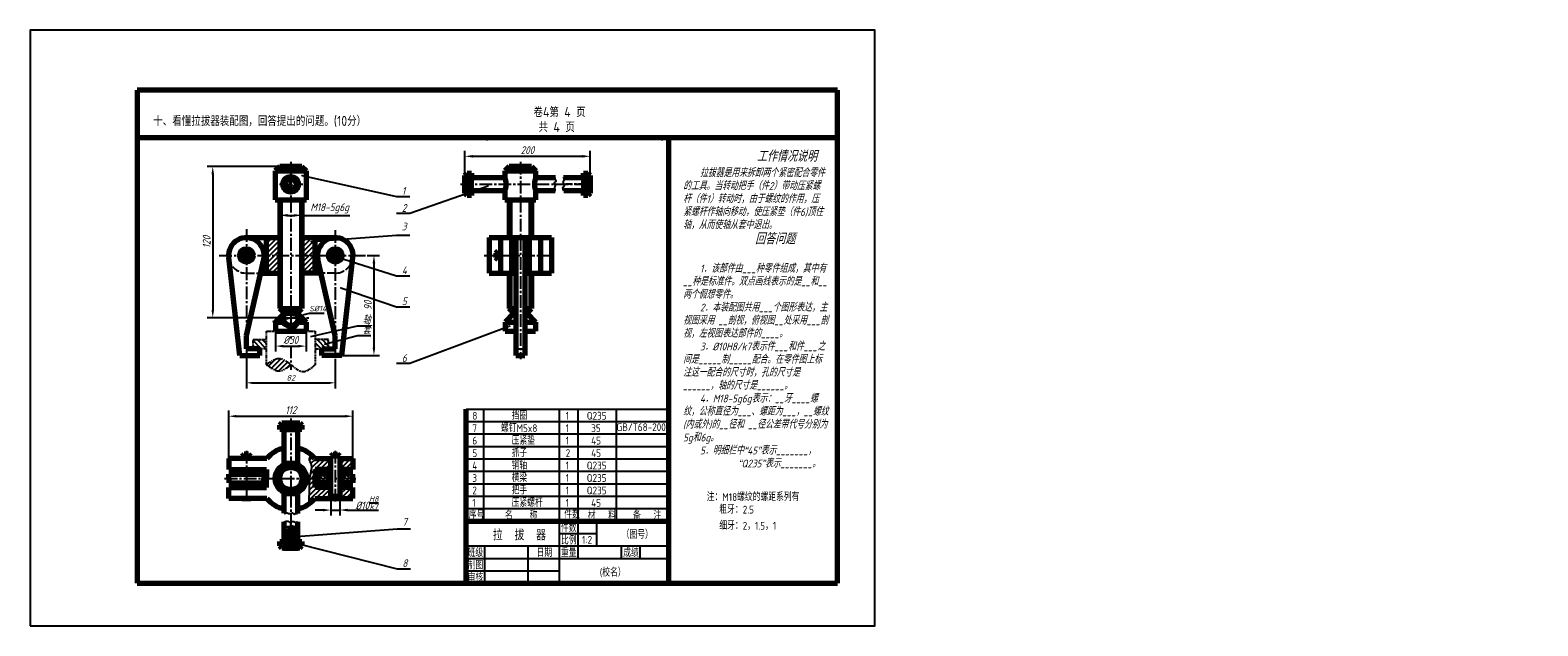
# Model space of a CAD drawing. Header units: millimetres. Extents: x 313 to 991, y -18 to 250.
import ezdxf

# ---------------------------------------------------------------- set-up
doc = ezdxf.new("R2010")
doc.units = ezdxf.units.MM
doc.header["$LTSCALE"] = 0.6
for name, pattern in [('ACAD_ISO02W100', [15, 12, -3]), ('CENTER2', [28.575, 19.05, -3.175, 3.175, -3.175]), ('PHANTOM2', [31.75, 15.875, -3.175, 3.175, -3.175, 3.175, -3.175])]:
    doc.linetypes.add(name, pattern=pattern)
doc.layers.get('Defpoints').update_dxf_attribs({"lineweight": 25})
for name, color, linetype in [('剖面线层', 7, 'Continuous'), ('尺寸层', 221, 'Continuous'), ('细实线', 7, 'Continuous'), ('细实线层', 7, 'Continuous')]:
    doc.layers.add(name, color=color, linetype=linetype)
for name, color, linetype, lineweight in [('图层8', 5, 'Continuous', 25), ('点画线层', 3, 'CENTER2', 25), ('粗实线层', 1, 'Continuous', 70), ('虚线层', 7, 'ACAD_ISO02W100', 25)]:
    doc.layers.add(name, color=color, linetype=linetype, lineweight=lineweight)
doc.styles.add('工程字体', font='gbenor.shx', dxfattribs={"bigfont": 'gbcbig.shx'})
doc.styles.add('工程字体（斜）', font='gbeitc.shx', dxfattribs={"bigfont": 'gbcbig.shx'})
doc.styles.add('工程斜体', font='gbeitc.shx', dxfattribs={"bigfont": 'gbcbig.shx'})
doc.styles.add('工程直体', font='gbenor.shx', dxfattribs={"bigfont": 'gbcbig.shx'})
doc.styles.add('样式 1', font='gbeitc.shx', dxfattribs={"height": 3.5})
doc.dimstyles.new('gb35', dxfattribs={"dimtxt": 3.5, "dimasz": 3.5, "dimexe": 2.5, "dimexo": 0, "dimgap": 1, "dimtad": 1, "dimtxsty": '样式 1', "dimcen": 0, "dimadec": 0, "dimazin": 0, "dimtfac": 1, "dimtmove": 0, "dimatfit": 3, "dimfxl": 0, "dimarcsym": 0})
doc.dimstyles.new('直径加引线', dxfattribs={"dimtxt": 2.5, "dimasz": 2.5, "dimexe": 2.5, "dimexo": 0, "dimgap": 1, "dimtad": 1, "dimtoh": 1, "dimdsep": 46, "dimtxsty": '工程字体（斜）', "dimcen": 0, "dimadec": 0, "dimazin": 0, "dimtfac": 1, "dimtmove": 1, "dimatfit": 3, "dimfxl": 0, "dimarcsym": 0})
pattern_1 = [(135, (282.156, -74.849), (-0.8980256, -0.8980256), [])]
pattern_2 = [(45, (282.15605, -74.849), (-0.6735192, 0.6735192), [])]
pattern_3 = [(45, (282.156, -74.849), (-1.122532, 1.122532), [])]

# ---------------------------------------------------------------- blocks, each defined once
blk = doc.blocks.new('*D25')
at = {"layer": 'Defpoints', "color": 0, "lineweight": 25, "ltscale": 0.15}
for p in [(564.82, 193.54), (508.46, 184.94), (564.82, 184.94)]:
    blk.add_point(p, dxfattribs=at)
at = {"layer": '尺寸层', "color": 0, "lineweight": -2, "ltscale": 0.15}
for p, q in [((508.46, 184.94), (508.46, 196.04)), ((511.96, 193.54), (561.32, 193.54)), ((564.82, 184.94), (564.82, 196.04))]:
    blk.add_line(p, q, dxfattribs=at)
at = {"layer": '尺寸层', "color": 0, "lineweight": 25, "ltscale": 0.15}
for points in [[(511.96, 194.12), (511.96, 192.95), (508.46, 193.54)], [(561.32, 194.12), (561.32, 192.95), (564.82, 193.54)]]:
    blk.add_solid(points, dxfattribs=at)
at = {"layer": '尺寸层', "color": 0, "ltscale": 0.15, "insert": (536.64, 196.29), "char_height": 3.5, "attachment_point": 5, "style": '样式 1'}
blk.add_mtext('200', dxfattribs=at)
blk = doc.blocks.new('*D26')
at = {"layer": 'Defpoints', "color": 0, "lineweight": 25, "ltscale": 0.15}
for p in [(464.49, 148.94), (453.21, 103.94), (467.6, 103.94)]:
    blk.add_point(p, dxfattribs=at)
at = {"layer": '尺寸层', "color": 0, "lineweight": -2, "ltscale": 0.15}
for p, q in [((464.49, 148.94), (470.1, 148.94)), ((467.6, 145.44), (467.6, 107.44)), ((453.21, 103.94), (470.1, 103.94))]:
    blk.add_line(p, q, dxfattribs=at)
at = {"layer": '尺寸层', "color": 0, "lineweight": 25, "ltscale": 0.15}
for points in [[(467.01, 145.44), (468.18, 145.44), (467.6, 148.94)], [(467.01, 107.44), (468.18, 107.44), (467.6, 103.94)]]:
    blk.add_solid(points, dxfattribs=at)
at = {"layer": '尺寸层', "color": 0, "ltscale": 0.15, "insert": (464.85, 126.44), "char_height": 3.5, "attachment_point": 5, "rotation": 90, "style": '样式 1'}
blk.add_mtext('90', dxfattribs=at)
blk = doc.blocks.new('*D27')
at = {"layer": 'Defpoints', "color": 0, "lineweight": 25, "ltscale": 0.15}
for p in [(425.21, 188.94), (395.09, 120.94), (428.67, 120.94)]:
    blk.add_point(p, dxfattribs=at)
at = {"layer": '尺寸层', "color": 0, "lineweight": -2, "ltscale": 0.15}
for p, q in [((425.21, 188.94), (392.59, 188.94)), ((395.09, 185.44), (395.09, 124.44)), ((428.67, 120.94), (392.59, 120.94))]:
    blk.add_line(p, q, dxfattribs=at)
at = {"layer": '尺寸层', "color": 0, "lineweight": 25, "ltscale": 0.15}
for points in [[(394.51, 185.44), (395.67, 185.44), (395.09, 188.94)], [(394.51, 124.44), (395.67, 124.44), (395.09, 120.94)]]:
    blk.add_solid(points, dxfattribs=at)
at = {"layer": '尺寸层', "color": 0, "ltscale": 0.15, "insert": (392.34, 154.94), "char_height": 3.5, "attachment_point": 5, "rotation": 90, "style": '样式 1'}
blk.add_mtext('120', dxfattribs=at)
blk = doc.blocks.new('*D28')
at = {"layer": 'Defpoints', "color": 0, "lineweight": 25, "ltscale": 0.15}
for p in [(423.34, 114.94), (437.08, 114.94), (437.08, 108.15)]:
    blk.add_point(p, dxfattribs=at)
at = {"layer": '尺寸层', "color": 0, "lineweight": -2, "ltscale": 0.15}
for p, q in [((423.34, 114.94), (423.34, 105.65)), ((437.08, 114.94), (437.08, 105.65)), ((426.84, 108.15), (433.58, 108.15))]:
    blk.add_line(p, q, dxfattribs=at)
at = {"layer": '尺寸层', "color": 0, "lineweight": 25, "ltscale": 0.15}
for points in [[(426.84, 108.73), (426.84, 107.57), (423.34, 108.15)], [(433.58, 108.73), (433.58, 107.57), (437.08, 108.15)]]:
    blk.add_solid(points, dxfattribs=at)
at = {"layer": '尺寸层', "color": 0, "ltscale": 0.15, "insert": (430.21, 110.9), "char_height": 3.5, "attachment_point": 5, "style": '样式 1'}
blk.add_mtext('%%c30', dxfattribs=at)
blk = doc.blocks.new('*D29')
at = {"layer": 'Defpoints', "color": 0, "lineweight": 25, "ltscale": 0.15}
for p in [(458.16, 76.61), (402.26, 57.59), (458.16, 57.59)]:
    blk.add_point(p, dxfattribs=at)
at = {"layer": '尺寸层', "color": 0, "lineweight": -2, "ltscale": 0.15}
for p, q in [((402.26, 57.59), (402.26, 79.11)), ((405.76, 76.61), (454.66, 76.61)), ((458.16, 57.59), (458.16, 79.11))]:
    blk.add_line(p, q, dxfattribs=at)
at = {"layer": '尺寸层', "color": 0, "lineweight": 25, "ltscale": 0.15}
for points in [[(405.76, 77.19), (405.76, 76.02), (402.26, 76.61)], [(454.66, 77.19), (454.66, 76.02), (458.16, 76.61)]]:
    blk.add_solid(points, dxfattribs=at)
at = {"layer": '尺寸层', "color": 0, "ltscale": 0.15, "insert": (430.21, 79.36), "char_height": 3.5, "attachment_point": 5, "style": '样式 1'}
blk.add_mtext('112', dxfattribs=at)
blk = doc.blocks.new('*D30')
at = {"layer": 'Defpoints', "color": 0, "lineweight": 25, "ltscale": 0.15}
for p in [(426.79, 120.19), (433.63, 121.69)]:
    blk.add_point(p, dxfattribs=at)
at = {"layer": '尺寸层', "color": 0, "lineweight": -2, "ltscale": 0.15}
for p, q in [((438.51, 122.77), (436.07, 122.23)), ((445.19, 122.77), (438.51, 122.77)), ((424.35, 119.65), (421.91, 119.11)), ((426.79, 120.19), (433.63, 121.69))]:
    blk.add_line(p, q, dxfattribs=at)
at = {"layer": '尺寸层', "color": 0, "lineweight": 25, "ltscale": 0.15}
for points in [[(435.98, 122.64), (436.16, 121.82), (433.63, 121.69)], [(424.26, 120.06), (424.44, 119.24), (426.79, 120.19)]]:
    blk.add_solid(points, dxfattribs=at)
at = {"layer": '尺寸层', "color": 0, "ltscale": 0.15, "insert": (442.35, 125.02), "char_height": 2.5, "attachment_point": 5, "style": '工程字体（斜）'}
blk.add_mtext('S%%c14', dxfattribs=at)
blk = doc.blocks.new('*D31')
at = {"layer": 'Defpoints', "color": 0, "lineweight": 25, "ltscale": 0.15}
for p in [(425.21, 173.94), (435.21, 173.94), (435.21, 166.97)]:
    blk.add_point(p, dxfattribs=at)
at = {"layer": '尺寸层', "color": 0, "lineweight": -2, "ltscale": 0.15}
for p, q in [((425.21, 173.94), (425.21, 164.47)), ((435.21, 173.94), (435.21, 164.47)), ((428.71, 166.97), (431.71, 166.97)), ((435.21, 166.97), (456.68, 166.97))]:
    blk.add_line(p, q, dxfattribs=at)
at = {"layer": '尺寸层', "color": 0, "lineweight": 25, "ltscale": 0.15}
for points in [[(428.71, 167.56), (428.71, 166.39), (425.21, 166.97)], [(431.71, 167.56), (431.71, 166.39), (435.21, 166.97)]]:
    blk.add_solid(points, dxfattribs=at)
at = {"layer": '尺寸层', "color": 0, "ltscale": 0.15, "insert": (447.69, 170.09), "char_height": 3.5, "attachment_point": 5, "style": '样式 1'}
blk.add_mtext('M18-5g6g', dxfattribs=at)
blk = doc.blocks.new('*D32')
at = {"layer": 'Defpoints', "color": 0, "lineweight": 25, "ltscale": 0.15}
for p in [(448.21, 39.59), (452.21, 39.59), (452.21, 34.38)]:
    blk.add_point(p, dxfattribs=at)
at = {"layer": '尺寸层', "color": 0, "lineweight": -2, "ltscale": 0.15}
for p, q in [((444.71, 34.38), (441.21, 34.38)), ((448.21, 39.59), (448.21, 31.88)), ((448.21, 34.38), (452.21, 34.38)), ((452.21, 39.59), (452.21, 31.88)), ((455.71, 34.38), (469.7, 34.38))]:
    blk.add_line(p, q, dxfattribs=at)
at = {"layer": '尺寸层', "color": 0, "lineweight": 25, "ltscale": 0.15}
for points in [[(444.71, 34.97), (444.71, 33.8), (448.21, 34.38)], [(455.71, 34.97), (455.71, 33.8), (452.21, 34.38)]]:
    blk.add_solid(points, dxfattribs=at)
at = {"layer": '尺寸层', "color": 0, "ltscale": 0.15, "insert": (464.46, 37.63), "char_height": 3.5, "attachment_point": 5, "style": '样式 1'}
blk.add_mtext('%%C10{\\H0.7x;\\SH8/k7;}', dxfattribs=at)

msp = doc.modelspace()

# ---------------------------------------------------------------- hatches: boundary and pattern name
at = {"layer": '剖面线层', "ltscale": 0.25}
h = msp.add_hatch(dxfattribs=at)
h.set_pattern_fill('ANSI31', scale=0.4, angle=90, style=0)
h.set_pattern_definition(pattern_1)
h.paths.add_polyline_path([(430.209, 180.939), (430.209, 183.438, 0.4229237), (427.635, 180.939)])
h.paths.add_polyline_path([(432.635, 180.939, 0.4055567), (430.209, 183.438), (430.209, 180.939)])
h.paths.add_polyline_path([(430.209, 180.939), (430.209, 178.44, 0.4055567), (432.635, 180.939)])
h.paths.add_polyline_path([(427.635, 180.939, 0.4229237), (430.209, 178.44), (430.209, 180.939)])
h = msp.add_hatch(dxfattribs=at)
h.set_pattern_fill('ANSI31', scale=0.5, style=0)
h.set_pattern_definition(pattern_3)
h.paths.add_polyline_path([(425.209, 156.94), (419.209, 156.94), (419.209, 148.94), (425.209, 148.94)])
h.paths.add_polyline_path([(425.209, 148.94), (419.209, 148.94), (419.209, 140.94), (425.209, 140.94)])
h.paths.add_polyline_path([(441.209, 156.94), (435.209, 156.94), (435.209, 148.94), (441.209, 148.94)])
h.paths.add_polyline_path([(441.209, 148.94), (435.209, 148.94), (435.209, 140.94), (441.209, 140.94)])
h = msp.add_hatch(dxfattribs=at)
h.set_pattern_fill('ANSI31', scale=0.3, style=0)
h.set_pattern_definition(pattern_2)
h.paths.add_polyline_path([(410.209, 150.94, 0.4142136), (408.209, 148.94), (410.209, 148.94)])
h.paths.add_polyline_path([(410.209, 148.94), (408.209, 148.94, 0.4142136), (410.209, 146.94)])
h.paths.add_polyline_path([(412.209, 148.94), (410.209, 148.94), (410.209, 146.94, 0.4142136)])
h.paths.add_polyline_path([(410.209, 150.94), (410.209, 148.94), (412.209, 148.94, 0.4142136)])
h.paths.add_polyline_path([(450.209, 150.94, 0.4142136), (448.209, 148.94), (450.209, 148.94)])
h.paths.add_polyline_path([(450.209, 148.94), (448.209, 148.94, 0.4142136), (450.209, 146.94)])
h.paths.add_polyline_path([(452.209, 148.94), (450.209, 148.94), (450.209, 146.94, 0.4142136)])
h.paths.add_polyline_path([(450.209, 150.94), (450.209, 148.94), (452.209, 148.94, 0.4142136)])
h = msp.add_hatch(dxfattribs=at)
h.set_pattern_fill('ANSI31', scale=0.3, style=0)
h.set_pattern_definition(pattern_2)
edge = h.paths.add_edge_path()
edge.add_line((426.709, 120.94), (426.201, 120.94))
edge.add_spline(control_points=[(426.201, 120.94), (426.155, 120.643), (425.661, 120.049), (426.376, 119.493), (426.386, 119.062), (426.375, 118.94)], knot_values=[1.4366466, 1.4366466, 1.4366466, 1.4366466, 2.3091785, 3.2064753, 3.5519195, 3.5519195, 3.5519195, 3.5519195], degree=3, periodic=0)
edge.add_spline(control_points=[(426.375, 118.94), (426.349, 118.648), (426.092, 117.903), (427.688, 117.329), (428.675, 116.149), (429.778, 116.194), (430.209, 116.152)], knot_values=[3.5519195, 3.5519195, 3.5519195, 3.5519195, 4.3827059, 5.5938676, 7.6482694, 8.8542532, 8.8542532, 8.8542532, 8.8542532], degree=3, periodic=0)
edge.add_line((430.209, 116.152), (430.209, 117.44))
edge.add_arc((430.209, 120.94), 3.5, 180, 270, ccw=False)
edge = h.paths.add_edge_path()
edge.add_spline(control_points=[(430.209, 116.152), (430.226, 116.15), (430.975, 116.072), (432.161, 115.667), (432.985, 117.054), (433.848, 117.772), (434.301, 118.567), (434.381, 118.94)], knot_values=[8.8542532, 8.8542532, 8.8542532, 8.8542532, 8.9021849, 10.944672, 11.9015581, 13.297932, 14.4304461, 14.4304461, 14.4304461, 14.4304461], degree=3, periodic=0)
edge.add_spline(control_points=[(434.381, 118.94), (434.411, 119.079), (434.447, 119.477), (434.248, 120.067), (434.514, 120.58), (434.669, 120.843), (434.728, 120.94)], knot_values=[14.4304461, 14.4304461, 14.4304461, 14.4304461, 14.8523304, 15.616235, 16.1749779, 16.5150397, 16.5150397, 16.5150397, 16.5150397], degree=3, periodic=0)
edge.add_line((434.728, 120.94), (433.709, 120.94))
edge.add_arc((430.209, 120.94), 3.5, -90, 0, ccw=False)
edge.add_line((430.209, 117.44), (430.209, 116.152))
h.paths.add_polyline_path([(427.337, 122.94), (425.337, 120.94), (426.709, 120.94, -0.1532444)])
h.paths.add_polyline_path([(433.081, 122.94, -0.1532444), (433.709, 120.94), (434.728, 120.94), (435.081, 120.94)])
at = {"layer": '剖面线层', "linetype": 'PHANTOM2', "ltscale": 0.15}
h = msp.add_hatch(dxfattribs=at)
h.set_pattern_fill('ANSI31', scale=0.5, angle=90, style=0)
h.set_pattern_definition([(135, (282.156, -74.849), (-1.122532, -1.122532), [])])
h.paths.add_polyline_path([(413.209, 111.058), (413.209, 106.94), (419.209, 106.94), (419.209, 111.058)])
h.paths.add_polyline_path([(447.209, 106.94), (447.209, 111.058), (441.209, 111.058), (441.209, 106.94)])
h = msp.add_hatch(dxfattribs=at)
h.set_pattern_fill('ANSI31', scale=0.5, style=0)
h.set_pattern_definition(pattern_3)
edge = h.paths.add_edge_path()
edge.add_spline(control_points=[(430.209, 99.796), (428.531, 101.147), (424.955, 104.026), (421.201, 101.263), (419.209, 99.796)], knot_values=[0, 0, 0, 0, 5.7999744, 12.3591162, 12.3591162, 12.3591162, 12.3591162], degree=3, periodic=0)
edge.add_spline(control_points=[(419.209, 99.796), (421.201, 98.329), (424.955, 95.566), (428.531, 98.445), (430.209, 99.796)], knot_values=[0, 0, 0, 0, 6.5591418, 12.3591162, 12.3591162, 12.3591162, 12.3591162], degree=3, periodic=0)
at = {"layer": '剖面线层', "ltscale": 0.25}
h = msp.add_hatch(dxfattribs=at)
h.set_pattern_fill('ANSI31', scale=0.5, style=0)
h.set_pattern_definition(pattern_3)
edge = h.paths.add_edge_path()
edge.add_line((448.209, 57.591), (440.933, 57.591))
edge.add_arc((430.209, 48.591), 14, 40.005201, 48.249048)
edge.add_spline(control_points=[(439.532, 59.036), (438.952, 58.57), (437.832, 57.343), (439.901, 54.766), (439.185, 51.706), (438.775, 49.707), (438.63, 48.591)], knot_values=[1.0232781, 1.0232781, 1.0232781, 1.0232781, 3.0174922, 6.0220178, 8.779977, 12.1694109, 12.1694109, 12.1694109, 12.1694109], degree=3, periodic=0)
edge.add_line((438.63, 48.591), (441.209, 48.591))
edge.add_line((441.209, 48.591), (441.209, 52.591))
edge.add_line((441.209, 52.591), (448.209, 52.591))
edge.add_line((448.209, 52.591), (448.209, 57.591))
edge = h.paths.add_edge_path()
edge.add_line((448.209, 44.591), (441.209, 44.591))
edge.add_line((441.209, 44.591), (441.209, 48.591))
edge.add_line((441.209, 48.591), (438.63, 48.591))
edge.add_spline(control_points=[(438.63, 48.591), (438.594, 48.314), (438.403, 46.599), (438.457, 43.842), (438.456, 40.754), (438.105, 38.537), (438.691, 37.765), (438.862, 37.586)], knot_values=[12.1694109, 12.1694109, 12.1694109, 12.1694109, 13.0128526, 17.3640513, 20.2951867, 22.6052143, 23.3608947, 23.3608947, 23.3608947, 23.3608947], degree=3, periodic=0)
edge.add_arc((430.209, 48.591), 14, 308.176342, 319.994799)
edge.add_line((440.933, 39.591), (448.209, 39.591))
edge.add_line((448.209, 39.591), (448.209, 40.591))
edge.add_line((448.209, 40.591), (448.209, 44.591))
h.paths.add_polyline_path([(458.159, 57.591), (452.209, 57.591), (452.209, 52.591), (458.159, 52.591)])
h.paths.add_polyline_path([(458.159, 44.591), (452.209, 44.591), (452.209, 40.591), (452.209, 39.591), (458.159, 39.591)])
h = msp.add_hatch(dxfattribs=at)
h.set_pattern_fill('ANSI31', scale=0.4, angle=90, style=0)
h.set_pattern_definition(pattern_1)
h.paths.add_polyline_path([(458.159, 48.591), (453.191, 48.591), (453.191, 46.591), (458.159, 46.591)])
h.paths.add_polyline_path([(458.159, 50.591), (453.191, 50.591), (453.191, 48.591), (458.159, 48.591)])
h.paths.add_polyline_path([(447.227, 50.591), (442.419, 50.591), (442.419, 48.591), (447.227, 48.591)])
h.paths.add_polyline_path([(447.227, 48.591), (442.419, 48.591), (442.419, 46.591), (447.227, 46.591)])
h = msp.add_hatch(dxfattribs=at)
h.set_pattern_fill('ANSI31', scale=0.3, angle=90, style=0)
h.set_pattern_definition([(135, (282.15605, -74.849), (-0.673519, -0.673519), [])])
edge = h.paths.add_edge_path()
edge.add_line((428.709, 23.821), (428.709, 25.03))
edge.add_line((428.709, 25.03), (429.03, 25.03))
edge.add_line((429.03, 25.03), (429.03, 25.75))
edge.add_line((429.03, 25.75), (430.209, 26.43))
edge.add_line((430.209, 26.43), (430.209, 27.06))
edge.add_spline(control_points=[(430.209, 27.06), (429.954, 26.995), (429.235, 26.827), (428.417, 27.374), (427.597, 26.513), (427.276, 26.745), (427.209, 26.803)], knot_values=[2.2583251, 2.2583251, 2.2583251, 2.2583251, 2.9119978, 4.1586937, 5.088838, 5.3372076, 5.3372076, 5.3372076, 5.3372076], degree=3, periodic=0)
edge.add_line((427.209, 26.803), (427.209, 20.237))
edge.add_line((427.209, 20.237), (428.709, 20.237))
edge.add_line((428.709, 20.237), (428.709, 23.821))
edge = h.paths.add_edge_path()
edge.add_spline(control_points=[(433.209, 26.59), (433.016, 26.696), (432.448, 26.934), (432.398, 26.659), (431.379, 27.385), (430.644, 27.172), (430.209, 27.06)], knot_values=[5.3372076, 5.3372076, 5.3372076, 5.3372076, 5.9368597, 7.0295113, 7.7058558, 8.822064, 8.822064, 8.822064, 8.822064], degree=3, periodic=0)
edge.add_line((430.209, 27.06), (430.209, 26.43))
edge.add_line((430.209, 26.43), (431.388, 25.75))
edge.add_line((431.388, 25.75), (431.388, 25.03))
edge.add_line((431.388, 25.03), (431.709, 25.03))
edge.add_line((431.709, 25.03), (431.709, 23.821))
edge.add_line((431.709, 23.821), (431.709, 20.237))
edge.add_line((431.709, 20.237), (433.209, 20.237))
edge.add_line((433.209, 20.237), (433.209, 26.59))
h.paths.add_polyline_path([(431.709, 25.03), (431.388, 25.03), (431.388, 24.142), (431.709, 23.821)], flags=17)
h.paths.add_polyline_path([(429.03, 25.03), (428.709, 25.03), (428.709, 23.821), (429.03, 24.142)], flags=16)
h = msp.add_hatch(dxfattribs=at)
h.set_pattern_fill('ANSI31', scale=0.3, style=0)
h.set_pattern_definition(pattern_2)
h.paths.add_polyline_path([(428.495, 18.844), (428.495, 20.237), (427.209, 20.237), (425.209, 20.237), (425.209, 18.237), (426.209, 17.237), (426.888, 17.237)])
h.paths.add_polyline_path([(435.209, 20.237), (433.209, 20.237), (431.923, 20.237), (431.923, 18.844), (433.53, 17.237), (434.209, 17.237), (435.209, 18.237)])

# ---------------------------------------------------------------- linework, layer by layer
at = {"color": 7}
msp.add_lwpolyline([(312.938, -17.707), (692.938, -17.707), (692.938, 250.293), (312.938, 250.293)], close=True, dxfattribs=at)
at = {"layer": '剖面线层', "color": 7, "linetype": 'PHANTOM2', "ltscale": 0.125}
for p, q in [((413.209, 106.94), (413.209, 111.058)), ((413.209, 111.058), (419.209, 111.058)), ((419.209, 114.94), (441.209, 114.94)), ((447.209, 111.058), (441.209, 111.058)), ((447.209, 106.94), (447.209, 111.058)), ((419.209, 106.94), (413.209, 106.94)), ((441.209, 106.94), (447.209, 106.94))]:
    msp.add_line(p, q, dxfattribs=at)
at = {"layer": '剖面线层', "color": 7, "linetype": 'PHANTOM2', "ltscale": 0.15}
for p, q in [((419.209, 99.796), (419.209, 114.94)), ((441.209, 114.94), (441.209, 99.796))]:
    msp.add_line(p, q, dxfattribs=at)
msp.add_spline([(430.209, 99.796), (435.891, 96.723), (441.209, 99.796)], degree=3, dxfattribs=at)
at = {"layer": '尺寸层', "color": 7, "ltscale": 0.15}
for p, q in [((435.242, 184.89), (477.788, 175.446)), ((518.956, 180.168), (483.788, 167.772)), ((477.788, 175.446), (483.788, 175.446)), ((483.788, 167.772), (477.788, 167.772)), ((439.306, 155.169), (477.788, 158.075)), ((477.788, 158.075), (483.788, 158.075)), ((450.824, 148.332), (477.788, 139.765)), ((477.788, 139.765), (483.788, 139.765)), ((452.677, 134.37), (477.788, 125.803)), ((477.788, 125.803), (483.788, 125.803)), ((430.209, 118.96), (430.209, 113.719)), ((439.207, 112.481), (460.161, 117.283)), ((460.161, 117.283), (466.161, 117.283)), ((528.737, 117.061), (483.788, 100.251)), ((445.334, 109.033), (460.161, 112.85)), ((460.161, 112.85), (466.161, 112.85)), ((410.209, 102.389), (410.209, 89.119)), ((450.209, 102.389), (450.209, 89.119)), ((483.788, 100.251), (477.788, 100.251)), ((412.709, 91.619), (447.709, 91.619)), ((430.737, 22.395), (477.998, 25.961)), ((477.998, 25.961), (483.998, 25.961)), ((433.589, 19.126), (477.998, 7.939)), ((477.998, 7.939), (483.998, 7.939))]:
    msp.add_line(p, q, dxfattribs=at)
for points in [[(412.709, 92.035), (412.709, 91.202), (410.209, 91.619)], [(447.709, 92.035), (447.709, 91.202), (450.209, 91.619)]]:
    msp.add_solid(points, dxfattribs=at)
at = {"layer": '点画线层', "color": 7, "ltscale": 0.5}
for p, q in [((430.209, 191.087), (430.209, 118.96)), ((533.463, 191.087), (533.463, 102.283)), ((425.123, 180.939), (435.566, 180.939)), ((506.485, 180.939), (564.601, 180.939)), ((565.353, 180.939), (553.968, 180.939)), ((410.209, 160.746), (410.209, 102.389)), ((450.209, 160.345), (450.209, 101.786)), ((398.01, 148.94), (464.486, 148.94)), ((517.138, 148.94), (549.483, 148.94)), ((428.674, 120.94), (438.377, 120.94)), ((430.209, 112.501), (430.209, 111.535)), ((430.209, 108.368), (430.209, 97.503)), ((430.209, 75.569), (430.209, 17.453)), ((410.209, 61.089), (410.209, 38.335)), ((450.209, 61.089), (450.209, 37.836)), ((400.431, 48.591), (459.685, 48.591)), ((430.209, 16.701), (430.209, 28.086))]:
    msp.add_line(p, q, dxfattribs=at)
at = {"layer": '粗实线层', "color": 7, "ltscale": 0.5}
for p, q in [((676.065, 223.34), (361.065, 223.34)), ((361.065, 223.34), (361.065, 201.885)), ((676.065, 201.885), (676.065, 223.34)), ((513.763, 201.885), (361.065, 201.885)), ((361.065, 201.885), (361.065, 1.43)), ((676.065, 201.885), (513.763, 201.885)), ((600.034, 201.885), (600.034, 1.43)), ((676.065, 1.43), (676.065, 201.885)), ((425.209, 188.94), (423.209, 186.94)), ((423.209, 186.94), (423.209, 173.94)), ((423.209, 186.94), (437.209, 186.94)), ((435.209, 188.94), (425.209, 188.94)), ((435.209, 188.94), (437.209, 186.94)), ((437.209, 173.94), (437.209, 186.94)), ((528.463, 188.94), (526.463, 186.94)), ((526.463, 186.94), (526.463, 183.939)), ((526.463, 186.94), (540.463, 186.94)), ((538.463, 188.94), (528.463, 188.94)), ((538.463, 188.94), (540.463, 186.94)), ((540.463, 183.939), (540.463, 186.94)), ((526.463, 177.939), (526.463, 173.94)), ((540.463, 173.94), (540.463, 177.939)), ((423.209, 173.94), (437.209, 173.94)), ((425.209, 173.94), (425.209, 125.068)), ((435.209, 173.94), (435.209, 125.068)), ((526.463, 173.94), (540.463, 173.94)), ((528.463, 173.94), (528.463, 156.94)), ((538.463, 173.94), (538.463, 156.94)), ((410.209, 156.94), (425.209, 156.94)), ((435.209, 156.94), (450.209, 156.94)), ((519.463, 156.94), (547.463, 156.94)), ((407.209, 103.94), (402.259, 148.048)), ((410.209, 112.94), (418.009, 147.162)), ((450.209, 112.94), (442.409, 147.162)), ((453.209, 103.94), (458.159, 148.048)), ((416.591, 140.94), (425.209, 140.94)), ((443.827, 140.94), (435.209, 140.94)), ((519.463, 140.94), (531.463, 140.94)), ((528.463, 140.94), (528.463, 125.068)), ((535.463, 140.94), (547.463, 140.94)), ((538.463, 140.94), (538.463, 125.068)), ((427.337, 122.94), (423.337, 118.94)), ((427.337, 122.94), (425.209, 125.068)), ((425.209, 125.068), (435.209, 125.068)), ((427.337, 122.94), (433.081, 122.94)), ((433.081, 122.94), (435.209, 125.068)), ((433.081, 122.94), (437.081, 118.94)), ((530.59, 122.94), (526.59, 118.94)), ((530.59, 122.94), (528.463, 125.068)), ((528.463, 125.068), (531.463, 125.068)), ((530.59, 122.94), (531.463, 122.94)), ((535.463, 125.068), (538.463, 125.068)), ((535.463, 122.94), (536.335, 122.94)), ((536.335, 122.94), (538.463, 125.068)), ((536.335, 122.94), (540.335, 118.94)), ((423.337, 118.94), (423.337, 114.94)), ((423.337, 118.94), (426.375, 118.94)), ((434.381, 118.94), (437.081, 118.94)), ((437.081, 118.94), (437.081, 114.94)), ((526.59, 118.94), (526.59, 114.94)), ((526.59, 118.94), (531.463, 118.94)), ((535.463, 118.94), (540.335, 118.94)), ((540.335, 118.94), (540.335, 114.94)), ((410.209, 106.94), (410.209, 112.94)), ((423.337, 114.94), (437.081, 114.94)), ((450.209, 106.94), (450.209, 112.94)), ((526.59, 114.94), (531.463, 114.94)), ((535.463, 114.94), (540.335, 114.94)), ((407.209, 103.94), (416.209, 103.94)), ((416.209, 106.94), (410.209, 106.94)), ((416.209, 103.94), (416.209, 106.94)), ((444.209, 103.94), (444.209, 106.94)), ((444.209, 106.94), (450.209, 106.94)), ((453.209, 103.94), (444.209, 103.94)), ((431.709, 25.03), (428.709, 25.03)), ((428.709, 23.821), (429.138, 24.25)), ((428.709, 19.058), (428.709, 23.821)), ((428.709, 23.821), (431.709, 23.821)), ((431.709, 20.558), (428.709, 20.558)), ((430.209, 26.43), (429.03, 25.75)), ((429.03, 24.142), (429.03, 25.75)), ((431.388, 25.75), (429.03, 25.75)), ((429.138, 24.25), (431.28, 24.25)), ((430.209, 26.43), (431.388, 25.75)), ((431.709, 23.821), (431.28, 24.25)), ((431.388, 24.142), (431.388, 25.75)), ((431.709, 23.821), (431.709, 19.058)), ((426.888, 17.237), (428.709, 19.058)), ((430.209, 17.237), (426.888, 17.237)), ((426.888, 17.237), (433.53, 17.237)), ((427.102, 17.451), (430.027, 17.451)), ((427.102, 17.451), (427.102, 17.237)), ((428.495, 18.844), (428.495, 20.237)), ((431.709, 19.058), (428.709, 19.058)), ((430.209, 17.237), (430.209, 17.237)), ((430.391, 17.451), (433.316, 17.451)), ((433.53, 17.237), (431.709, 19.058)), ((431.923, 20.237), (431.923, 18.844)), ((433.316, 17.451), (433.316, 17.237)), ((361.065, 1.43), (676.065, 1.43))]:
    msp.add_line(p, q, dxfattribs=at)
at = {"layer": '粗实线层', "color": 7, "ltscale": 0.25}
for p, q in [((508.463, 184.939), (509.463, 185.939)), ((508.463, 176.939), (508.463, 184.939)), ((509.463, 185.939), (511.463, 185.939)), ((509.463, 175.939), (509.463, 185.939)), ((511.463, 185.939), (511.463, 183.939)), ((511.463, 183.939), (526.463, 183.939)), ((511.463, 177.939), (511.463, 183.939)), ((540.463, 183.939), (549.281, 183.939)), ((552.902, 183.939), (561.817, 183.939)), ((561.817, 183.939), (561.817, 185.939)), ((561.817, 185.939), (563.817, 185.939)), ((561.817, 183.939), (561.817, 177.939)), ((564.817, 184.939), (563.817, 185.939)), ((563.817, 185.939), (563.817, 175.939)), ((564.817, 184.939), (564.817, 176.939)), ((509.463, 175.939), (508.463, 176.939)), ((526.463, 177.939), (511.463, 177.939)), ((511.463, 177.939), (511.463, 175.939)), ((549.069, 177.939), (540.463, 177.939)), ((561.817, 177.939), (553.036, 177.939)), ((561.817, 175.939), (561.817, 177.939)), ((564.817, 176.939), (563.817, 175.939)), ((511.463, 175.939), (509.463, 175.939)), ((563.817, 175.939), (561.817, 175.939)), ((419.209, 140.94), (419.209, 156.94)), ((441.209, 140.94), (441.209, 156.94)), ((519.463, 156.94), (519.463, 140.94)), ((524.463, 156.94), (524.463, 140.94)), ((529.463, 156.94), (529.463, 140.94)), ((531.463, 156.94), (531.463, 103.94)), ((535.463, 156.94), (535.463, 103.94)), ((537.463, 156.94), (537.463, 140.94)), ((542.463, 156.94), (542.463, 140.94)), ((547.463, 156.94), (547.463, 140.94)), ((522.463, 149.94), (523.463, 150.94)), ((522.463, 149.94), (522.463, 147.94)), ((523.463, 146.94), (523.463, 150.94)), ((523.463, 150.94), (524.463, 150.94)), ((531.463, 150.94), (529.463, 150.94)), ((537.463, 150.94), (535.463, 150.94)), ((523.463, 146.94), (522.463, 147.94)), ((523.463, 146.94), (524.463, 146.94)), ((529.463, 146.94), (531.463, 146.94)), ((535.463, 146.94), (537.463, 146.94)), ((531.463, 103.94), (535.463, 103.94)), ((425.209, 72.591), (426.209, 73.591)), ((425.209, 70.591), (425.209, 72.591)), ((425.209, 72.591), (435.209, 72.591)), ((427.209, 70.591), (425.209, 70.591)), ((426.209, 73.591), (434.209, 73.591)), ((427.209, 54.916), (427.209, 70.591)), ((427.209, 70.591), (433.209, 70.591)), ((435.209, 70.591), (433.209, 70.591)), ((433.209, 70.591), (433.209, 54.916)), ((434.209, 73.591), (435.209, 72.591)), ((435.209, 72.591), (435.209, 70.591)), ((419.485, 57.591), (402.259, 57.591)), ((402.259, 57.591), (402.259, 52.591)), ((408.209, 58.591), (409.209, 59.591)), ((408.209, 58.591), (408.209, 57.591)), ((408.209, 58.591), (412.209, 58.591)), ((411.209, 59.591), (409.209, 59.591)), ((411.209, 59.591), (412.209, 58.591)), ((412.209, 57.591), (412.209, 58.591)), ((440.933, 57.591), (448.209, 57.591)), ((449.209, 59.591), (448.209, 58.591)), ((448.209, 40.591), (448.209, 58.591)), ((452.209, 58.591), (448.209, 58.591)), ((449.209, 59.591), (451.209, 59.591)), ((452.209, 58.591), (451.209, 59.591)), ((452.209, 58.591), (452.209, 40.591)), ((452.209, 57.591), (458.159, 57.591)), ((458.159, 57.591), (458.159, 52.591)), ((402.259, 52.591), (419.209, 52.591)), ((402.259, 48.591), (402.259, 50.591)), ((402.259, 50.591), (417.999, 50.591)), ((402.259, 48.591), (402.259, 46.591)), ((408.209, 52.591), (408.209, 50.591)), ((412.209, 50.591), (412.209, 52.591)), ((417.999, 50.591), (417.999, 48.591)), ((417.999, 46.591), (417.999, 48.591)), ((419.209, 52.591), (419.209, 48.591)), ((419.209, 44.591), (419.209, 48.591)), ((448.209, 52.591), (441.209, 52.591)), ((441.209, 52.591), (441.209, 48.591)), ((441.209, 44.591), (441.209, 48.591)), ((448.209, 50.591), (442.419, 50.591)), ((442.419, 50.591), (442.419, 48.591)), ((442.419, 46.591), (442.419, 48.591)), ((447.227, 50.591), (447.227, 46.591)), ((458.159, 52.591), (452.209, 52.591)), ((458.159, 50.591), (452.209, 50.591)), ((453.191, 50.591), (453.191, 46.591)), ((458.159, 48.591), (458.159, 50.591)), ((458.159, 48.591), (458.159, 46.591)), ((402.259, 46.591), (417.999, 46.591)), ((402.259, 39.591), (402.259, 44.591)), ((402.259, 44.591), (419.209, 44.591)), ((408.209, 46.591), (408.209, 44.591)), ((412.209, 44.591), (412.209, 46.591)), ((427.209, 32.985), (427.209, 42.267)), ((433.209, 42.267), (433.209, 32.773)), ((448.209, 44.591), (441.209, 44.591)), ((448.209, 46.591), (442.419, 46.591)), ((458.159, 46.591), (452.209, 46.591)), ((458.159, 44.591), (452.209, 44.591)), ((458.159, 39.591), (458.159, 44.591)), ((419.485, 39.591), (402.259, 39.591)), ((408.209, 39.591), (412.209, 39.591)), ((440.933, 39.591), (458.159, 39.591)), ((448.209, 40.591), (449.209, 39.591)), ((448.209, 40.591), (452.209, 40.591)), ((448.209, 40.591), (448.209, 39.591)), ((451.209, 39.591), (449.209, 39.591)), ((452.209, 40.591), (451.209, 39.591)), ((452.209, 40.591), (452.209, 39.591)), ((427.209, 20.237), (427.209, 29.018)), ((433.209, 29.152), (433.209, 20.237)), ((425.209, 20.237), (427.209, 20.237)), ((425.209, 18.237), (425.209, 20.237)), ((426.209, 17.237), (425.209, 18.237)), ((434.209, 17.237), (426.209, 17.237)), ((427.209, 20.237), (428.709, 20.237)), ((431.709, 20.237), (433.209, 20.237)), ((433.209, 20.237), (435.209, 20.237)), ((434.209, 17.237), (435.209, 18.237)), ((435.209, 20.237), (435.209, 18.237))]:
    msp.add_line(p, q, dxfattribs=at)
at = {"layer": '粗实线层', "color": 7}
for p, q in [((509.034, 29.43), (509.034, 79.83)), ((509.034, 1.43), (509.034, 29.43)), ((509.034, 29.43), (600.034, 29.43))]:
    msp.add_line(p, q, dxfattribs=at)
at = {"layer": '粗实线层', "ltscale": 0.5}
for p, q in [((430.027, 17.237), (430.027, 17.717)), ((430.027, 17.717), (430.209, 17.717)), ((430.391, 17.717), (430.209, 17.717)), ((430.391, 17.237), (430.391, 17.717))]:
    msp.add_line(p, q, dxfattribs=at)
at = {"layer": '粗实线层', "color": 7, "ltscale": 0.15}
for points, const_width in [([(435.017, 184.89, 1), (435.367, 184.89, 1)], 0.35), ([(518.731, 180.168, 1), (519.081, 180.168, 1)], 0.35), ([(439.131, 155.169, 1), (439.481, 155.169, 1)], 0.35), ([(450.599, 148.332, 1), (450.949, 148.332, 1)], 0.35), ([(452.454, 134.386, 1), (452.804, 134.386, 1)], 0.35), ([(528.609, 117.078, 1), (528.959, 117.078, 1)], 0.35), ([(439.082, 112.481, 1), (439.332, 112.481, 1)], 0.25), ([(445.209, 109.033, 1), (445.459, 109.033, 1)], 0.25), ([(430.612, 22.395, 1), (430.862, 22.395, 1)], 0.25), ([(433.464, 19.126, 1), (433.714, 19.126, 1)], 0.25)]:
    msp.add_lwpolyline(points, format="xyb", close=True, dxfattribs=dict(at, const_width=const_width))
at = {"layer": '粗实线层', "color": 7, "ltscale": 0.5}
for centre, radius in [((430.135, 180.939), 3.5), ((430.135, 180.939), 2.5), ((410.209, 148.94), 3), ((410.209, 148.94), 2), ((450.209, 148.94), 3), ((450.209, 148.94), 2)]:
    msp.add_circle(centre, radius, dxfattribs=at)
at = {"layer": '粗实线层', "color": 7, "ltscale": 0.25}
for radius in [7, 5]:
    msp.add_circle((430.209, 48.591), radius, dxfattribs=at)
for centre, radius, start, end in [((520.138, 180.939), 7, 334.623066, 25.376934), ((546.787, 180.939), 7, 154.623066, 205.376934), ((430.209, 48.591), 14, 102.373625, 139.994799), ((430.209, 48.591), 14, 40.005201, 77.626375), ((430.209, 48.591), 14, 220.005201, 257.626375), ((430.209, 48.591), 14, 282.373625, 319.994799)]:
    msp.add_arc(centre, radius, start, end, dxfattribs=at)
at = {"layer": '粗实线层', "color": 7, "ltscale": 0.5}
for centre, radius, start, end in [((410.209, 148.94), 8, 347.160412, 186.403349), ((450.209, 148.94), 8, 353.596651, 192.839588), ((430.209, 120.94), 3.5, 145.150095, 34.849905)]:
    msp.add_arc(centre, radius, start, end, dxfattribs=at)
at = {"layer": '粗实线层', "color": 7}
for p in [(518.565, 201.885), (597.315, 201.885)]:
    msp.add_point(p, dxfattribs=at)
at = {"layer": '细实线层', "color": 7, "ltscale": 0.5}
for p, q in [((426.209, 173.94), (426.209, 124.068)), ((434.209, 173.94), (434.209, 124.068)), ((529.463, 173.94), (529.463, 156.94)), ((537.463, 173.94), (537.463, 156.94)), ((529.463, 140.94), (529.463, 124.068)), ((537.463, 140.94), (537.463, 124.068)), ((428.709, 23.821), (428.709, 25.03)), ((429.03, 20.558), (429.03, 24.142)), ((431.388, 24.142), (431.388, 20.558)), ((431.709, 23.821), (431.709, 25.03))]:
    msp.add_line(p, q, dxfattribs=at)
at = {"layer": '细实线层', "color": 7}
for p, q in [((509.034, 79.83), (600.034, 79.83)), ((517.034, 29.43), (517.034, 79.83)), ((551.034, 29.43), (551.034, 79.83)), ((559.434, 29.43), (559.434, 79.83)), ((576.763, 29.43), (576.763, 79.83)), ((509.034, 74.23), (600.034, 74.23)), ((509.034, 68.63), (600.034, 68.63)), ((509.034, 63.03), (600.034, 63.03)), ((509.034, 57.43), (600.034, 57.43)), ((509.034, 51.83), (600.034, 51.83)), ((509.034, 46.23), (600.034, 46.23)), ((509.034, 40.63), (600.034, 40.63)), ((509.034, 35.03), (600.034, 35.03)), ((551.034, 1.43), (551.034, 29.43)), ((559.434, 12.63), (559.434, 29.43)), ((567.834, 18.23), (567.834, 29.43)), ((551.034, 23.83), (567.834, 23.83)), ((509.034, 18.23), (600.034, 18.23)), ((517.434, 1.43), (517.434, 18.23)), ((537.034, 1.43), (537.034, 18.23)), ((579.034, 12.63), (579.034, 18.23)), ((587.434, 12.63), (587.434, 18.23)), ((509.034, 12.63), (600.034, 12.63)), ((509.034, 7.03), (551.034, 7.03))]:
    msp.add_line(p, q, dxfattribs=at)
at = {"layer": '细实线层', "color": 7, "ltscale": 0.25}
for points, knots in [([(549.069, 177.939), (549.127, 178.005), (549.359, 178.327), (548.497, 179.147), (549.812, 180.288), (548.322, 181.878), (550.01, 182.331), (548.938, 183.177), (549.176, 183.745), (549.281, 183.939)], [2.2583251, 2.2583251, 2.2583251, 2.2583251, 2.5066947, 3.436839, 4.6835349, 6.4534158, 7.1297603, 8.2224119, 8.822064, 8.822064, 8.822064, 8.822064]), ([(553.036, 177.939), (552.864, 178.505), (552.23, 179.53), (553.732, 180.596), (552.256, 181.869), (553.448, 182.965), (553.033, 183.639), (552.916, 183.905), (552.902, 183.939)], [1.6487003, 1.6487003, 1.6487003, 1.6487003, 3.3370818, 4.3782186, 5.8428991, 7.1687037, 7.9010427, 8.0059951, 8.0059951, 8.0059951, 8.0059951]), ([(439.532, 59.036), (438.952, 58.57), (437.832, 57.343), (439.901, 54.766), (439.119, 51.424), (438.38, 47.749), (438.457, 43.842), (438.456, 40.754), (438.105, 38.537), (438.691, 37.765), (438.862, 37.586)], [1.0232781, 1.0232781, 1.0232781, 1.0232781, 3.0174922, 6.0220178, 8.779977, 13.0128526, 17.3640513, 20.2951867, 22.6052143, 23.3608947, 23.3608947, 23.3608947, 23.3608947]), ([(427.209, 32.985), (427.276, 32.927), (427.597, 32.695), (428.417, 33.557), (429.558, 32.242), (431.149, 33.732), (431.601, 32.044), (432.448, 33.116), (433.016, 32.878), (433.209, 32.773)], [2.2583251, 2.2583251, 2.2583251, 2.2583251, 2.5066947, 3.436839, 4.6835349, 6.4534158, 7.1297603, 8.2224119, 8.822064, 8.822064, 8.822064, 8.822064]), ([(427.209, 29.018), (427.775, 29.19), (428.8, 29.824), (429.867, 28.322), (431.139, 29.798), (432.236, 28.606), (432.91, 29.021), (433.176, 29.138), (433.209, 29.152)], [1.6487003, 1.6487003, 1.6487003, 1.6487003, 3.3370818, 4.3782186, 5.8428991, 7.1687037, 7.9010427, 8.0059951, 8.0059951, 8.0059951, 8.0059951]), ([(427.209, 26.803), (427.276, 26.745), (427.597, 26.513), (428.417, 27.374), (429.558, 26.611), (431.149, 27.549), (432.398, 26.659), (432.448, 26.934), (433.016, 26.696), (433.209, 26.59)], [2.2583251, 2.2583251, 2.2583251, 2.2583251, 2.5066947, 3.436839, 4.6835349, 6.4534158, 7.1297603, 8.2224119, 8.822064, 8.822064, 8.822064, 8.822064])]:
    msp.add_open_spline(points, degree=3, knots=knots, dxfattribs=at)
at = {"layer": '细实线层', "color": 7, "ltscale": 0.5}
msp.add_open_spline([(425.919, 121.523), (425.993, 121.461), (426.499, 120.973), (425.531, 120.15), (426.657, 119.274), (425.957, 117.951), (427.688, 117.329), (428.685, 116.137), (430.505, 116.233), (432.161, 115.667), (432.985, 117.054), (433.953, 117.859), (434.576, 119.094), (434.248, 120.067), (434.555, 120.659), (434.757, 120.99), (434.864, 121.158)], degree=3, knots=[0.8641574, 0.8641574, 0.8641574, 0.8641574, 1.0523216, 2.3091785, 3.2064753, 4.3827059, 5.5938676, 7.6482694, 8.9021849, 10.944672, 11.9015581, 13.297932, 14.8523304, 15.616235, 16.1749779, 16.7704447, 16.7704447, 16.7704447, 16.7704447], dxfattribs=at)
at = {"layer": '细实线层', "color": 7, "linetype": 'PHANTOM2', "ltscale": 0.25}
for points in [[(419.209, 99.796), (425.136, 102.606), (430.209, 99.796)], [(419.209, 99.796), (425.136, 96.985), (430.209, 99.796)]]:
    msp.add_spline(points, degree=3, dxfattribs=at)
at = {"layer": '虚线层', "color": 7, "ltscale": 0.5}
for p, q in [((410.209, 140.94), (416.591, 140.94)), ((450.209, 140.94), (443.827, 140.94))]:
    msp.add_line(p, q, dxfattribs=at)
at = {"layer": '虚线层', "color": 7, "ltscale": 0.25}
msp.add_line((531.463, 106.94), (535.463, 106.94), dxfattribs=at)
at = {"layer": '虚线层', "color": 7, "ltscale": 0.5}
for centre, start, end in [((410.209, 148.94), 270, 270), ((410.209, 148.94), 186.403349, 266.006307), ((450.209, 148.94), 273.993693, 353.596651)]:
    msp.add_arc(centre, 8, start, end, dxfattribs=at)

# ---------------------------------------------------------------- texts
at = {"layer": '图层8', "color": 7, "style": '工程字体'}
msp.add_text('十、看懂拉拔器装配图，回答提出的问题。(10分）', height=4.5, dxfattribs=at).set_placement((368.326, 207.205))
at = {"layer": '尺寸层', "color": 7, "ltscale": 0.15, "style": '工程斜体'}
for s, p in [('1', (480.148, 176.215)), ('2', (480.148, 168.542)), ('3', (480.148, 160.236)), ('4', (480.148, 140.534)), ('5', (480.148, 126.572)), ('套', (462.521, 113.62)), ('轴', (462.521, 118.052)), ('6', (480.148, 101.02)), ('7', (480.358, 27.317)), ('8', (480.358, 8.708))]:
    msp.add_text(s, height=3.5, dxfattribs=at).set_placement(p)
at = {"layer": '尺寸层', "color": 7, "ltscale": 0.15, "insert": (430.209, 93.869), "char_height": 2.5, "attachment_point": 5, "style": '工程字体（斜）'}
msp.add_mtext('82', dxfattribs=at)
at = {"layer": '细实线', "color": 7, "style": '工程字体'}
for s, p in [('卷4第 4 页', (539.379, 211.175)), ('共 4 页', (541.643, 204.455))]:
    msp.add_text(s, height=4.5, dxfattribs=at).set_placement(p)
at = {"layer": '细实线层', "color": 7, "style": '工程直体'}
for s, height, p in [('8', 3.5, (511.864, 75.067)), ('挡圈', 3.5, (529.538, 75.067)), ('1', 3.5, (553.864, 75.067)), ('Q235', 3.5, (563.333, 75.067)), ('7', 3.5, (511.864, 69.467)), ('螺钉M5x8', 3.5, (524.746, 69.467)), ('压紧垫', 3.5, (529.538, 63.867)), ('1', 3.5, (553.864, 69.467)), ('35', 3.5, (565.335, 69.467)), ('GB/T68-2000', 3.5, (576.763, 69.939)), ('5', 3.5, (511.864, 58.267)), ('6', 3.5, (511.864, 63.867)), ('抓子', 3.5, (529.538, 58.267)), ('2', 3.5, (553.864, 58.267)), ('1', 3.5, (553.864, 63.867)), ('45', 3.5, (565.335, 63.867)), ('45', 3.5, (565.335, 58.267)), ('4', 3.5, (511.864, 52.667)), ('销轴', 3.5, (529.538, 52.667)), ('1', 3.5, (553.864, 52.667)), ('Q235', 3.5, (563.333, 52.667)), ('3', 3.5, (511.864, 47.067)), ('横梁', 3.5, (529.538, 47.067)), ('1', 3.5, (553.864, 47.067)), ('Q235', 3.5, (563.333, 47.067)), ('2', 3.5, (511.864, 41.467)), ('把手', 3.5, (529.538, 41.467)), ('1', 3.5, (553.864, 41.467)), ('Q235', 3.5, (563.333, 41.467)), ('注：M18螺纹的螺距系列有', 3.5, (617.331, 38.473)), ('序号', 3.5, (510.245, 30.267)), ('1', 3.5, (511.864, 35.867)), ('名    称', 3.5, (526.534, 30.13)), ('压紧螺杆', 3.5, (529.538, 35.867)), ('件数', 3.5, (553.235, 30.652)), ('1', 3.5, (553.864, 35.867)), ('材   料', 3.5, (563.781, 30.13)), ('45', 3.5, (565.335, 35.867)), ('备   注', 3.5, (584.159, 30.13)), ('粗牙：2.5', 3.5, (622.981, 32.829)), ('件数', 3.5, (551.734, 24.53)), ('细牙：2，1.5，1', 3.5, (622.981, 25.573)), ('拉  拔  器', 4.9, (521.128, 20.758)), ('比例', 3.5, (551.734, 18.93)), ('1:2', 3.5, (561.231, 19.224)), ('（图号）', 3.5, (579.061, 21.551)), ('班级', 3.5, (509.734, 13.33)), ('日期', 3.5, (540.77, 13.33)), ('重量', 3.5, (551.734, 13.33)), ('成绩', 3.5, (579.734, 13.33)), ('制图', 3.5, (509.734, 7.73)), ('(校名）', 3.5, (569.199, 4.501)), ('审核', 3.5, (509.734, 2.189))]:
    msp.add_text(s, height=height, dxfattribs=at).set_placement(p)
at = {"layer": '细实线层', "color": 7, "ltscale": 0.5, "char_height": 3.50795, "attachment_point": 1, "style": '工程斜体'}
for s, insert, width in [('                {\\H1.4286x; 工作情况说明\\P}    拉拔器是用来拆卸两个紧密配合零件的工具。当转动把手（件2）带动压紧螺杆（件1）转动时，由于螺纹的作用，压紧螺杆作轴向移动，使压紧垫（件6)顶住轴，从而使轴从套中退出。', (606.662, 196.132), 63.96929), ('\\A1;                 {\\H1.4286x;回答问题}\\P   \\P    1．该部件由___种零件组成，其中有 __种是标准件。双点画线表示的是__和__两个假想零件。\\P    2．本装配图共用___个图形表达，主视图采用 __剖视，俯视图__处采用___剖视，左视图表达部件的____。\\P    3．%%C10H8/k7表示件___和件___之间是_____制_____配合。在零件图上标注这一配合的尺寸时，孔的尺寸是 ______，轴的尺寸是______。\\P    {\\A0;4．M18-5g6g表示：__牙____螺纹，公称直径为___、螺距为___，__螺纹(内或外)的__径和 __径公差带代号分别为5g和6g。\\P    }5．明细栏中“45”表示_______，\\P             “Q235”表示_______。', (606.662, 158.989), 65.74876)]:
    msp.add_mtext(s, dxfattribs=dict(at, insert=insert, width=width))

# ---------------------------------------------------------------- dimensions: what is measured, and where the dimension line sits
at = {"layer": '尺寸层', "color": 7, "ltscale": 0.15}
for base, p1, p2, text, picture, middle in [((564.817, 193.536), (508.463, 184.939), (564.817, 184.939), '200', '*D25', (536.64, 196.286)), ((435.209, 166.973), (425.209, 173.94), (435.209, 173.94), 'M18-5g6g', '*D31', (447.693, 170.088)), ((437.081, 108.151), (423.337, 114.94), (437.081, 114.94), '%%c30', '*D28', (430.209, 110.901)), ((458.159, 76.608), (402.259, 57.591), (458.159, 57.591), '112', '*D29', (430.209, 79.358)), ((452.209, 34.382), (448.209, 39.591), (452.209, 39.591), '%%C10{\\H0.7x;\\SH8/k7;}', '*D32', (464.456, 37.628))]:
    dim = msp.add_linear_dim(base=base, p1=p1, p2=p2, text=text, dimstyle='gb35', dxfattribs=at)
    dim.commit()
    dim.dimension.update_dxf_attribs({"geometry": picture, "text_midpoint": middle})
for base, p1, p2, text, picture, middle in [((395.09, 120.94), (425.209, 188.94), (428.674, 120.94), '120', '*D27', (392.34, 154.94)), ((467.598, 103.94), (464.486, 148.94), (453.209, 103.94), '90', '*D26', (464.848, 126.44))]:
    dim = msp.add_linear_dim(base=base, p1=p1, p2=p2, angle=90, text=text, dimstyle='gb35', dxfattribs=at)
    dim.commit()
    dim.dimension.update_dxf_attribs({"geometry": picture, "text_midpoint": middle})
dim = msp.add_diameter_dim_2p(p1=(426.791, 120.188), p2=(433.627, 121.692), text='S%%c14', dimstyle='直径加引线', dxfattribs=at)
dim.commit()
dim.dimension.update_dxf_attribs({"geometry": '*D30', "text_midpoint": (442.349, 125.016)})

doc.saveas('drawing.dxf')
